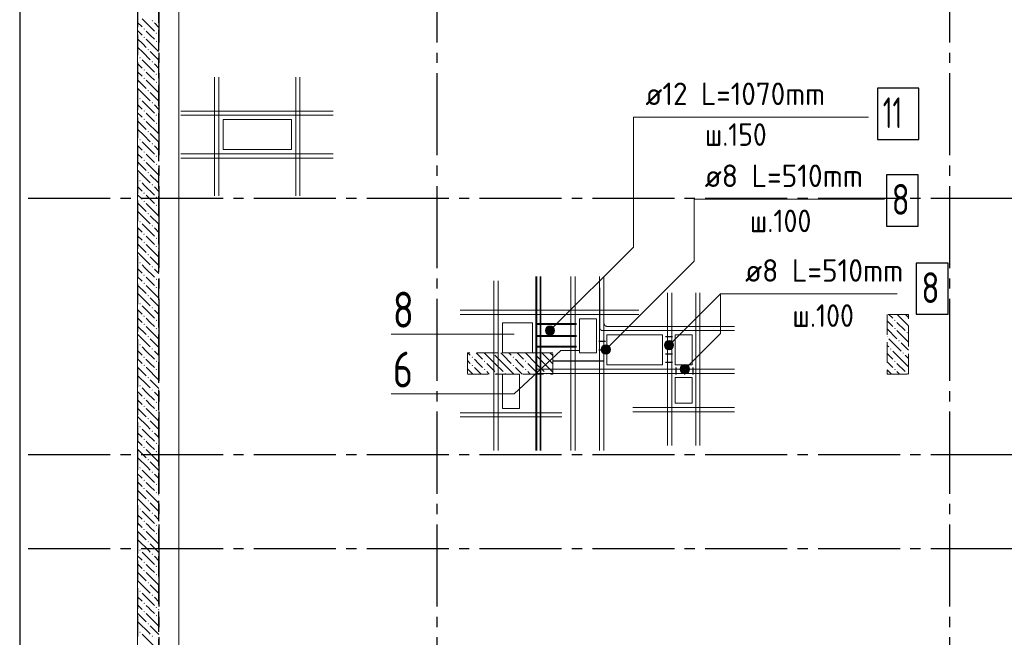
# Model space of a CAD drawing. Header units: millimetres. Extents: x 0 to 50400, y 0 to 35640.
# Tile 5 of 19: x 7636 to 19156, y 20124 to 27350. Entities that reach past the tile are written whole.
import ezdxf

# ---------------------------------------------------------------- set-up
doc = ezdxf.new("R2010")
doc.units = ezdxf.units.MM
doc.linetypes.add('______2', pattern=[324, 240, -84])
doc.linetypes.add('______5', pattern=[1320, 960, -120, 120, -120])
for name, color, linetype, lineweight in [('Standard', 7, 'Continuous', 25), ('ЖБ Перекрытие верхний уровень_1', 7, 'Continuous', 35), ('ЖБ Пилон', 7, 'Continuous', 35), ('ЖБ Стена верхний уровень', 7, 'Continuous', 35), ('Общий01', 7, 'Continuous', 13), ('Общий02', 7, 'Continuous', 18), ('Позиционная метка номер позиции', 7, 'Continuous', 13), ('Тени', 7, 'Continuous', 13)]:
    doc.layers.add(name, color=color, linetype=linetype, lineweight=lineweight)
doc.layers.add('Обрамление П-обр. равн.', color=7, linetype='Continuous', lineweight=25, true_color=0x5f1e0f)
doc.layers.add('Поперечное армирование AW фон', color=7, linetype='______2', lineweight=13, true_color=0xa0a0a0)
doc.layers.add('Оси', color=7, linetype='______5', true_color=0x656565)
doc.styles.add('ISOCPEUR', font='txt')

msp = doc.modelspace()

# ---------------------------------------------------------------- hatches: boundary and pattern name
at = {"layer": 'ЖБ Пилон', "linetype": 'Continuous', "lineweight": 18, "transparency": 33554687}
for points in [[(17868, 23833), (17876, 23841), (17883, 23833), (17876, 23825)], [(17868, 23737), (17876, 23745), (17883, 23737), (17876, 23730)], [(17785, 23644), (17787, 23641), (17785, 23639)], [(18012, 23689), (18020, 23697), (18027, 23689), (18020, 23681)], [(17820, 23497), (17828, 23505), (17835, 23497), (17828, 23490)], [(17916, 23593), (17924, 23601), (17931, 23593), (17924, 23585)], [(12924, 23401), (12932, 23409), (12939, 23401), (12932, 23393)], [(13164, 23449), (13167, 23452), (13176, 23452), (13179, 23449), (13172, 23441)], [(13404, 23401), (13412, 23409), (13419, 23401), (13412, 23393)], [(13644, 23449), (13647, 23452), (13656, 23452), (13659, 23449), (13652, 23441)], [(17964, 23449), (17972, 23457), (17979, 23449), (17972, 23441)], [(12924, 23305), (12932, 23313), (12939, 23305), (12932, 23297)], [(13068, 23353), (13076, 23361), (13083, 23353), (13076, 23345)], [(13404, 23305), (13412, 23313), (13419, 23305), (13412, 23297)], [(13548, 23353), (13556, 23361), (13563, 23353), (13556, 23345)], [(17868, 23353), (17876, 23361), (17883, 23353), (17876, 23345)], [(13068, 23257), (13076, 23265), (13083, 23257), (13076, 23250)], [(13212, 23209), (13220, 23217), (13227, 23209), (13220, 23202), (13219, 23202)], [(13308, 23209), (13316, 23217), (13323, 23209), (13316, 23202), (13315, 23202)], [(13548, 23257), (13556, 23265), (13563, 23257), (13556, 23250)], [(13692, 23209), (13700, 23217), (13707, 23209), (13700, 23202), (13699, 23202)], [(13788, 23209), (13796, 23217), (13803, 23209), (13796, 23202), (13795, 23202)], [(17868, 23257), (17876, 23265), (17883, 23257), (17876, 23250)], [(18012, 23209), (18020, 23217), (18027, 23209), (18020, 23202), (18019, 23202)]]:
    msp.add_hatch(color=7, dxfattribs=at).paths.add_polyline_path(points, flags=16)
at = {"layer": 'ЖБ Стена верхний уровень', "linetype": 'Continuous', "lineweight": 18, "transparency": 33554687}
for points in [[(9180, 27337), (9188, 27345), (9195, 27337), (9188, 27330)], [(9084, 27241), (9092, 27249), (9099, 27241), (9092, 27233)], [(9228, 27193), (9236, 27201), (9243, 27193), (9236, 27185)], [(9084, 27145), (9092, 27153), (9099, 27145), (9092, 27137)], [(9228, 27097), (9236, 27105), (9243, 27097), (9236, 27090)], [(9132, 27001), (9140, 27009), (9147, 27001), (9140, 26993)], [(9036, 26905), (9044, 26913), (9051, 26905), (9044, 26897)], [(9180, 26857), (9188, 26865), (9195, 26857), (9188, 26850)], [(9084, 26761), (9092, 26769), (9099, 26761), (9092, 26753)], [(9084, 26665), (9092, 26673), (9099, 26665), (9092, 26657)], [(9228, 26713), (9236, 26721), (9243, 26713), (9236, 26705)], [(9228, 26617), (9236, 26625), (9243, 26617), (9236, 26610)], [(9132, 26521), (9140, 26529), (9147, 26521), (9140, 26513)], [(9036, 26425), (9044, 26433), (9051, 26425), (9044, 26417)], [(9180, 26377), (9188, 26385), (9195, 26377), (9188, 26370)], [(9228, 26233), (9236, 26241), (9243, 26233), (9236, 26225)], [(9132, 26041), (9140, 26049), (9147, 26041), (9140, 26033)], [(9228, 26137), (9236, 26145), (9243, 26137), (9236, 26130)], [(9036, 25945), (9044, 25953), (9051, 25945), (9044, 25937)], [(9180, 25897), (9188, 25905), (9195, 25897), (9188, 25890)], [(9228, 25753), (9236, 25761), (9243, 25753), (9236, 25745)], [(9228, 25657), (9236, 25665), (9243, 25657), (9236, 25650)], [(9036, 25465), (9044, 25473), (9051, 25465), (9044, 25457)], [(9132, 25561), (9140, 25569), (9147, 25561), (9140, 25553)], [(9180, 25417), (9188, 25425), (9195, 25417), (9188, 25410)], [(9228, 25273), (9236, 25281), (9243, 25273), (9236, 25265)], [(9228, 25177), (9236, 25185), (9243, 25177), (9236, 25170)], [(9132, 25081), (9140, 25089), (9147, 25081), (9140, 25073)], [(9036, 24985), (9044, 24993), (9051, 24985), (9044, 24977)], [(9180, 24937), (9188, 24945), (9195, 24937), (9188, 24930)], [(9084, 24841), (9092, 24849), (9099, 24841), (9092, 24833)], [(9228, 24793), (9236, 24801), (9243, 24793), (9236, 24785)], [(9084, 24745), (9092, 24753), (9099, 24745), (9092, 24737)], [(9228, 24697), (9236, 24705), (9243, 24697), (9236, 24690)], [(9132, 24601), (9140, 24609), (9147, 24601), (9140, 24593)], [(9036, 24505), (9044, 24513), (9051, 24505), (9044, 24497)], [(9180, 24457), (9188, 24465), (9195, 24457), (9188, 24450)], [(9084, 24361), (9092, 24369), (9099, 24361), (9092, 24353)], [(9228, 24313), (9236, 24321), (9243, 24313), (9236, 24305)], [(9084, 24265), (9092, 24273), (9099, 24265), (9092, 24257)], [(9228, 24217), (9236, 24225), (9243, 24217), (9236, 24210)], [(9132, 24121), (9140, 24129), (9147, 24121), (9140, 24113)], [(9036, 24025), (9044, 24033), (9051, 24025), (9044, 24017)], [(9180, 23977), (9188, 23985), (9195, 23977), (9188, 23970)], [(9084, 23881), (9092, 23889), (9099, 23881), (9092, 23873)], [(9084, 23785), (9092, 23793), (9099, 23785), (9092, 23777)], [(9228, 23833), (9236, 23841), (9243, 23833), (9236, 23825)], [(9228, 23737), (9236, 23745), (9243, 23737), (9236, 23730)], [(9132, 23641), (9140, 23649), (9147, 23641), (9140, 23633)], [(9036, 23545), (9044, 23553), (9051, 23545), (9044, 23537)], [(9180, 23497), (9188, 23505), (9195, 23497), (9188, 23490)], [(9084, 23401), (9092, 23409), (9099, 23401), (9092, 23393)], [(9084, 23305), (9092, 23313), (9099, 23305), (9092, 23297)], [(9228, 23353), (9236, 23361), (9243, 23353), (9236, 23345)], [(9132, 23161), (9140, 23169), (9147, 23161), (9140, 23153)], [(9228, 23257), (9236, 23265), (9243, 23257), (9236, 23250)], [(9036, 23065), (9044, 23073), (9051, 23065), (9044, 23057)], [(9084, 22921), (9092, 22929), (9099, 22921), (9092, 22913)], [(9180, 23017), (9188, 23025), (9195, 23017), (9188, 23010)], [(9084, 22825), (9092, 22833), (9099, 22825), (9092, 22817)], [(9228, 22873), (9236, 22881), (9243, 22873), (9236, 22865)], [(9228, 22777), (9236, 22785), (9243, 22777), (9236, 22769)], [(9036, 22585), (9044, 22593), (9051, 22585), (9044, 22577)], [(9132, 22681), (9140, 22689), (9147, 22681), (9140, 22673)], [(9180, 22537), (9188, 22545), (9195, 22537), (9188, 22529)], [(9084, 22441), (9092, 22449), (9099, 22441), (9092, 22433)], [(9084, 22345), (9092, 22353), (9099, 22345), (9092, 22337)], [(9228, 22393), (9236, 22401), (9243, 22393), (9236, 22385)], [(9228, 22297), (9236, 22305), (9243, 22297), (9236, 22289)], [(9132, 22201), (9140, 22209), (9147, 22201), (9140, 22193)], [(9036, 22105), (9044, 22113), (9051, 22105), (9044, 22097)], [(9180, 22057), (9188, 22065), (9195, 22057), (9188, 22049)], [(9084, 21961), (9092, 21969), (9099, 21961), (9092, 21953)], [(9228, 21913), (9236, 21921), (9243, 21913), (9236, 21905)], [(9084, 21865), (9092, 21873), (9099, 21865), (9092, 21857)], [(9228, 21817), (9236, 21825), (9243, 21817), (9236, 21809)], [(9036, 21625), (9044, 21633), (9051, 21625), (9044, 21617)], [(9180, 21577), (9188, 21585), (9195, 21577), (9188, 21569)], [(9084, 21481), (9092, 21489), (9099, 21481), (9092, 21473)], [(9228, 21433), (9236, 21441), (9243, 21433), (9236, 21425)], [(9084, 21385), (9092, 21393), (9099, 21385), (9092, 21377)], [(9228, 21337), (9236, 21345), (9243, 21337), (9236, 21329)], [(9036, 21145), (9044, 21153), (9051, 21145), (9044, 21137)], [(9180, 21097), (9188, 21105), (9195, 21097), (9188, 21089)], [(9084, 21001), (9092, 21009), (9099, 21001), (9092, 20993)], [(9084, 20905), (9092, 20913), (9099, 20905), (9092, 20897)], [(9228, 20953), (9236, 20961), (9243, 20953), (9236, 20945)], [(9228, 20857), (9236, 20865), (9243, 20857), (9236, 20849)], [(9036, 20665), (9044, 20673), (9051, 20665), (9044, 20657)], [(9180, 20617), (9188, 20625), (9195, 20617), (9188, 20609)], [(9084, 20521), (9092, 20529), (9099, 20521), (9092, 20514)], [(9084, 20425), (9092, 20433), (9099, 20425), (9092, 20417)], [(9228, 20473), (9236, 20481), (9243, 20473), (9236, 20465)], [(9132, 20281), (9140, 20289), (9147, 20281), (9140, 20274)], [(9228, 20377), (9236, 20385), (9243, 20377), (9236, 20369)], [(9036, 20185), (9044, 20193), (9051, 20185), (9044, 20177)], [(9180, 20137), (9188, 20145), (9195, 20137), (9188, 20129)]]:
    msp.add_hatch(color=7, dxfattribs=at).paths.add_polyline_path(points, flags=16)
h = msp.add_hatch(color=7, dxfattribs=at)
h.paths.add_polyline_path([(9084, 26282), (9084, 26281), (9092, 26273), (9099, 26281), (9092, 26289)])
h.paths.add_polyline_path([(9084, 26282), (9084, 26281), (9084, 26281)], flags=16)
h = msp.add_hatch(color=7, dxfattribs=at)
h.paths.add_polyline_path([(9085, 26187), (9085, 26184), (9092, 26177), (9099, 26185), (9092, 26193)])
h.paths.add_polyline_path([(9085, 26187), (9085, 26184), (9084, 26185)], flags=16)
h = msp.add_hatch(color=7, dxfattribs=at)
h.paths.add_polyline_path([(9089, 25807), (9090, 25796), (9092, 25793), (9099, 25801), (9092, 25809)])
h.paths.add_polyline_path([(9089, 25807), (9090, 25796), (9084, 25801)], flags=16)
h = msp.add_hatch(color=7, dxfattribs=at)
h.paths.add_polyline_path([(9090, 25712), (9091, 25698), (9092, 25697), (9099, 25705), (9092, 25713)])
h.paths.add_polyline_path([(9090, 25712), (9091, 25698), (9084, 25705)], flags=16)
h = msp.add_hatch(color=7, dxfattribs=at)
h.paths.add_polyline_path([(9095, 25326), (9084, 25321), (9092, 25329)], flags=16)
h.paths.add_polyline_path([(9095, 25326), (9095, 25317), (9099, 25321)])
h.paths.add_polyline_path([(9095, 25326), (9095, 25317), (9092, 25313), (9084, 25321)], flags=16)
h = msp.add_hatch(color=7, dxfattribs=at)
h.paths.add_polyline_path([(9096, 25229), (9084, 25225), (9092, 25233)], flags=16)
h.paths.add_polyline_path([(9096, 25229), (9096, 25222), (9099, 25225)])
h.paths.add_polyline_path([(9096, 25229), (9096, 25222), (9092, 25217), (9084, 25225)], flags=16)
h = msp.add_hatch(color=7, dxfattribs=at)
h.paths.add_polyline_path([(9136, 21725), (9136, 21717), (9140, 21713), (9147, 21721), (9140, 21729)])
h.paths.add_polyline_path([(9136, 21725), (9136, 21717), (9132, 21721)], flags=16)
h = msp.add_hatch(color=7, dxfattribs=at)
h.paths.add_polyline_path([(9141, 21248), (9132, 21241), (9140, 21249)], flags=16)
h.paths.add_polyline_path([(9141, 21248), (9141, 21235), (9147, 21241)])
h.paths.add_polyline_path([(9141, 21248), (9141, 21235), (9140, 21233), (9132, 21241)], flags=16)
h = msp.add_hatch(color=7, dxfattribs=at)
h.paths.add_polyline_path([(9147, 20762), (9132, 20761), (9140, 20769)], flags=16)
h.paths.add_polyline_path([(9147, 20762), (9147, 20761), (9147, 20761)])
h.paths.add_polyline_path([(9147, 20762), (9147, 20761), (9140, 20753), (9132, 20761)], flags=16)
at = {"layer": 'Позиционная метка номер позиции', "linetype": 'Continuous', "lineweight": 13, "transparency": 33554687}
for points in [[(13788, 23728), (13878, 23676), (13802, 23753)], [(13802, 23753), (13892, 23701), (13827, 23766)], [(13802, 23753), (13878, 23676), (13892, 23701)], [(13827, 23766), (13892, 23701), (13892, 23728)], [(13827, 23766), (13892, 23728), (13854, 23766)], [(13854, 23766), (13892, 23728), (13878, 23753)], [(13788, 23701), (13854, 23662), (13788, 23728)], [(13788, 23728), (13854, 23662), (13878, 23676)], [(13827, 23662), (13788, 23701), (13802, 23676)], [(13788, 23701), (13827, 23662), (13854, 23662)], [(14441, 23505), (14531, 23453), (14455, 23529)], [(14441, 23478), (14507, 23439), (14441, 23505)], [(14441, 23505), (14507, 23439), (14531, 23453)], [(14455, 23529), (14545, 23478), (14479, 23543)], [(14455, 23529), (14531, 23453), (14545, 23478)], [(14479, 23543), (14545, 23478), (14545, 23505)], [(14479, 23543), (14545, 23505), (14507, 23543)], [(14507, 23543), (14545, 23505), (14531, 23529)], [(15181, 23556), (15271, 23504), (15195, 23581)], [(15181, 23529), (15247, 23490), (15181, 23556)], [(15181, 23556), (15247, 23490), (15271, 23504)], [(15219, 23490), (15181, 23529), (15195, 23504)], [(15181, 23529), (15219, 23490), (15247, 23490)], [(15195, 23581), (15285, 23529), (15219, 23594)], [(15195, 23581), (15271, 23504), (15285, 23529)], [(15219, 23594), (15285, 23529), (15285, 23556)], [(15219, 23594), (15285, 23556), (15247, 23594)], [(15247, 23594), (15285, 23556), (15271, 23581)], [(14479, 23439), (14441, 23478), (14455, 23453)], [(14441, 23478), (14479, 23439), (14507, 23439)], [(15365, 23276), (15456, 23224), (15379, 23300)], [(15365, 23249), (15431, 23210), (15365, 23276)], [(15365, 23276), (15431, 23210), (15456, 23224)], [(15379, 23300), (15469, 23249), (15404, 23314)], [(15379, 23300), (15456, 23224), (15469, 23249)], [(15404, 23314), (15469, 23249), (15469, 23276)], [(15404, 23314), (15469, 23276), (15431, 23314)], [(15431, 23314), (15469, 23276), (15456, 23300)], [(15404, 23210), (15365, 23249), (15379, 23224)], [(15365, 23249), (15404, 23210), (15431, 23210)]]:
    msp.add_hatch(color=7, dxfattribs=at).paths.add_polyline_path(points)

# ---------------------------------------------------------------- linework, layer by layer
at = {"layer": 'Standard', "color": 254, "linetype": 'Continuous', "lineweight": -3, "true_color": 0xc4c4ff, "transparency": 33554687}
msp.add_lwpolyline([(7636, 10212), (40365, 10212), (40365, 32712), (7636, 32712), (7636, 10212)], dxfattribs=at)
at = {"layer": 'Standard', "color": 7, "linetype": 'Continuous', "lineweight": 13, "transparency": 33554687}
for points in [[(13422, 23671), (13168, 23671), (11981, 23671)], [(11981, 22971), (13422, 22971), (13966, 23478)], [(11981, 22971), (13422, 22971), (13966, 23478), (14185, 23478)], [(13422, 22971), (13168, 22971), (11981, 22971)]]:
    msp.add_lwpolyline(points, dxfattribs=at)
at = {"layer": 'ЖБ Перекрытие верхний уровень_1', "color": 7, "linetype": 'Continuous', "lineweight": 18, "transparency": 33554687}
for p, q in [((9015, 32612), (9015, 13662)), ((10815, 26182), (10015, 26182)), ((10015, 26182), (10015, 25832)), ((10815, 25832), (10815, 26182)), ((10015, 25832), (10815, 25832)), ((14185, 23852), (14185, 23452)), ((14385, 23852), (14185, 23852)), ((14385, 23452), (14385, 23852)), ((13635, 23802), (13285, 23802)), ((13285, 23802), (13285, 23452)), ((13635, 23452), (13635, 23802)), ((15155, 23662), (14505, 23662)), ((14505, 23662), (14505, 23312)), ((15155, 23312), (15155, 23662)), ((15305, 23662), (15305, 23312)), ((15505, 23662), (15305, 23662)), ((15505, 23312), (15505, 23662)), ((13285, 23452), (13635, 23452)), ((14185, 23452), (14385, 23452)), ((14505, 23312), (15155, 23312)), ((15305, 23312), (15505, 23312)), ((13285, 23202), (13285, 22802)), ((13485, 23202), (13285, 23202)), ((13485, 22802), (13485, 23202)), ((15305, 23162), (15305, 22862)), ((15505, 23162), (15305, 23162)), ((15505, 22862), (15505, 23162)), ((15305, 22862), (15505, 22862)), ((13285, 22802), (13485, 22802))]:
    msp.add_line(p, q, dxfattribs=at)
at = {"layer": 'ЖБ Пилон', "color": 253, "linetype": '______2', "lineweight": 13, "true_color": 0xa0a0a0, "transparency": 33554687}
for p, q in [((18035, 23902), (17785, 23902)), ((17785, 23902), (17785, 23202)), ((18035, 23202), (18035, 23902)), ((13875, 23452), (12875, 23452)), ((12875, 23452), (12875, 23202)), ((13875, 23202), (13875, 23452)), ((12875, 23202), (13875, 23202)), ((17785, 23202), (18035, 23202))]:
    msp.add_line(p, q, dxfattribs=at)
at = {"layer": 'ЖБ Пилон', "color": 9, "linetype": 'Continuous', "lineweight": 18, "true_color": 0xc7c7c7, "transparency": 33554687}
for p, q in [((17806, 23902), (17852, 23857)), ((17996, 23809), (17903, 23902)), ((17998, 23902), (18035, 23866)), ((17804, 23809), (17785, 23828)), ((17785, 23732), (17900, 23617)), ((17852, 23761), (17804, 23809)), ((17900, 23809), (17996, 23713)), ((17996, 23809), (18035, 23770)), ((17804, 23617), (17948, 23473)), ((17900, 23713), (18035, 23578)), ((17785, 23540), (17804, 23521)), ((18035, 23482), (17948, 23569)), ((12880, 23452), (12908, 23425)), ((12976, 23452), (13052, 23377)), ((13196, 23329), (13072, 23452)), ((13196, 23425), (13292, 23329)), ((13292, 23425), (13264, 23452)), ((13292, 23425), (13388, 23329)), ((13360, 23452), (13388, 23425)), ((13456, 23452), (13532, 23377)), ((13676, 23329), (13552, 23452)), ((13676, 23425), (13772, 23329)), ((13772, 23425), (13744, 23452)), ((13772, 23425), (13868, 23329)), ((13840, 23452), (13868, 23425)), ((17785, 23444), (17852, 23377)), ((17996, 23329), (17852, 23473)), ((17996, 23425), (18035, 23386)), ((12875, 23362), (12908, 23329)), ((13004, 23329), (12956, 23377)), ((12956, 23281), (13034, 23202)), ((13052, 23281), (13004, 23329)), ((13100, 23329), (13196, 23233)), ((13196, 23329), (13292, 23233)), ((13292, 23329), (13418, 23202)), ((13484, 23329), (13436, 23377)), ((13436, 23281), (13514, 23202)), ((13532, 23281), (13484, 23329)), ((13580, 23329), (13676, 23233)), ((13676, 23329), (13772, 23233)), ((13772, 23329), (13875, 23226)), ((17804, 23329), (17785, 23348)), ((17852, 23281), (17804, 23329)), ((17900, 23329), (17996, 23233)), ((17996, 23329), (18035, 23290)), ((12875, 23266), (12938, 23202)), ((13100, 23233), (13130, 23202)), ((13580, 23233), (13610, 23202)), ((17785, 23252), (17834, 23202)), ((17900, 23233), (17930, 23202))]:
    msp.add_line(p, q, dxfattribs=at)
at = {"layer": 'ЖБ Стена верхний уровень', "color": 251, "linetype": '______2', "lineweight": -3, "true_color": 0x656565, "transparency": 33554687}
for p, q in [((9015, 32362), (9015, 20062)), ((9265, 19862), (9265, 32362))]:
    msp.add_line(p, q, dxfattribs=at)
at = {"layer": 'ЖБ Стена верхний уровень', "color": 9, "linetype": 'Continuous', "lineweight": 18, "true_color": 0xc7c7c7, "transparency": 33554687}
for p, q in [((9015, 27318), (9068, 27265)), ((9265, 27260), (9212, 27313)), ((9015, 27222), (9068, 27169)), ((9164, 27169), (9116, 27217)), ((9116, 27121), (9260, 26977)), ((9212, 27121), (9164, 27169)), ((9260, 27169), (9265, 27164)), ((9260, 27073), (9265, 27068)), ((9164, 26977), (9265, 26876)), ((9020, 26929), (9015, 26934)), ((9015, 26838), (9068, 26785)), ((9015, 26742), (9068, 26689)), ((9164, 26689), (9116, 26737)), ((9265, 26780), (9212, 26833)), ((9116, 26641), (9260, 26497)), ((9212, 26641), (9164, 26689)), ((9260, 26689), (9265, 26684)), ((9164, 26497), (9265, 26396)), ((9260, 26593), (9265, 26588)), ((9020, 26449), (9015, 26454)), ((9015, 26358), (9068, 26305)), ((9265, 26300), (9212, 26353)), ((9015, 26262), (9068, 26209)), ((9164, 26209), (9116, 26257)), ((9116, 26161), (9260, 26017)), ((9212, 26161), (9164, 26209)), ((9260, 26209), (9265, 26204)), ((9260, 26113), (9265, 26108)), ((9020, 25969), (9015, 25974)), ((9164, 26017), (9265, 25916)), ((9015, 25878), (9068, 25825)), ((9265, 25820), (9212, 25873)), ((9015, 25782), (9068, 25729)), ((9164, 25729), (9116, 25777)), ((9212, 25681), (9164, 25729)), ((9260, 25729), (9265, 25724)), ((9116, 25681), (9260, 25537)), ((9260, 25633), (9265, 25628)), ((9020, 25489), (9015, 25494)), ((9164, 25537), (9265, 25436)), ((9015, 25398), (9068, 25345)), ((9265, 25340), (9212, 25393)), ((9015, 25302), (9068, 25249)), ((9164, 25249), (9116, 25297)), ((9212, 25201), (9164, 25249)), ((9260, 25249), (9265, 25244)), ((9116, 25201), (9260, 25057)), ((9260, 25153), (9265, 25148)), ((9020, 25009), (9015, 25014)), ((9164, 25057), (9265, 24956)), ((9015, 24918), (9068, 24865)), ((9265, 24860), (9212, 24913)), ((9015, 24822), (9068, 24769)), ((9164, 24769), (9116, 24817)), ((9212, 24721), (9164, 24769)), ((9260, 24769), (9265, 24764)), ((9116, 24721), (9260, 24577)), ((9260, 24673), (9265, 24668)), ((9164, 24577), (9265, 24476)), ((9020, 24529), (9015, 24534)), ((9015, 24438), (9068, 24385)), ((9265, 24380), (9212, 24433)), ((9015, 24342), (9068, 24289)), ((9164, 24289), (9116, 24337)), ((9116, 24241), (9260, 24097)), ((9212, 24241), (9164, 24289)), ((9260, 24289), (9265, 24284)), ((9260, 24193), (9265, 24188)), ((9164, 24097), (9265, 23996)), ((9020, 24049), (9015, 24054)), ((9015, 23958), (9068, 23905)), ((9015, 23862), (9068, 23809)), ((9164, 23809), (9116, 23857)), ((9265, 23900), (9212, 23953)), ((9116, 23761), (9260, 23617)), ((9212, 23761), (9164, 23809)), ((9260, 23809), (9265, 23804)), ((9164, 23617), (9265, 23516)), ((9260, 23713), (9265, 23708)), ((9020, 23569), (9015, 23574)), ((9015, 23478), (9068, 23425)), ((9265, 23420), (9212, 23473)), ((9015, 23382), (9068, 23329)), ((9015, 23286), (9116, 23185)), ((9212, 23281), (9164, 23329)), ((9260, 23329), (9265, 23324)), ((9260, 23233), (9265, 23228)), ((9020, 23089), (9015, 23094)), ((9164, 23137), (9265, 23036)), ((9015, 22998), (9068, 22945)), ((9265, 22940), (9212, 22993)), ((9015, 22902), (9068, 22849)), ((9212, 22801), (9164, 22849)), ((9260, 22849), (9265, 22844)), ((9015, 22806), (9116, 22705)), ((9260, 22753), (9265, 22748)), ((9020, 22609), (9015, 22614)), ((9164, 22657), (9265, 22556)), ((9015, 22518), (9068, 22465)), ((9265, 22460), (9212, 22513)), ((9015, 22422), (9068, 22369)), ((9212, 22321), (9164, 22369)), ((9260, 22369), (9265, 22364)), ((9015, 22326), (9116, 22225)), ((9260, 22273), (9265, 22268)), ((9020, 22129), (9015, 22134)), ((9164, 22177), (9265, 22076)), ((9015, 22038), (9068, 21985)), ((9265, 21980), (9212, 22033)), ((9015, 21942), (9068, 21889)), ((9212, 21841), (9164, 21889)), ((9260, 21889), (9265, 21884)), ((9015, 21846), (9116, 21745)), ((9260, 21793), (9265, 21788)), ((9164, 21697), (9265, 21596)), ((9020, 21649), (9015, 21654)), ((9015, 21558), (9068, 21505)), ((9265, 21500), (9212, 21553)), ((9015, 21462), (9068, 21409)), ((9015, 21366), (9116, 21265)), ((9212, 21361), (9164, 21409)), ((9260, 21409), (9265, 21404)), ((9260, 21313), (9265, 21308)), ((9164, 21217), (9265, 21116)), ((9020, 21169), (9015, 21174)), ((9015, 21078), (9068, 21025)), ((9015, 20982), (9068, 20929)), ((9265, 21020), (9212, 21073)), ((9015, 20886), (9116, 20785)), ((9212, 20881), (9164, 20929)), ((9260, 20929), (9265, 20924)), ((9164, 20737), (9265, 20636)), ((9260, 20833), (9265, 20828)), ((9020, 20689), (9015, 20694)), ((9015, 20598), (9068, 20545)), ((9265, 20540), (9212, 20593)), ((9015, 20502), (9068, 20449)), ((9015, 20406), (9116, 20305)), ((9212, 20401), (9164, 20449)), ((9260, 20449), (9265, 20444)), ((9260, 20353), (9265, 20348)), ((9020, 20209), (9015, 20214)), ((9164, 20257), (9265, 20156))]:
    msp.add_line(p, q, dxfattribs=at)
for points in [[(9068, 27361), (9072, 27357), (9072, 27357), (9212, 27217)], [(9015, 27126), (9075, 27066), (9075, 27066), (9116, 27025)], [(9020, 27025), (9076, 26969), (9076, 26969), (9164, 26881)], [(9068, 26881), (9077, 26872), (9077, 26872), (9212, 26737)], [(9015, 26646), (9081, 26580), (9081, 26580), (9116, 26545)], [(9020, 26545), (9082, 26483), (9082, 26483), (9164, 26401)], [(9068, 26401), (9083, 26386), (9083, 26386), (9212, 26257)], [(9015, 26166), (9086, 26095), (9086, 26095), (9116, 26065)], [(9020, 26065), (9087, 25998), (9087, 25998), (9164, 25921)], [(9068, 25921), (9088, 25901), (9088, 25901), (9212, 25777)], [(9015, 25686), (9092, 25609), (9092, 25609), (9116, 25585)], [(9020, 25585), (9093, 25512), (9093, 25512), (9164, 25441)], [(9068, 25441), (9094, 25415), (9094, 25415), (9212, 25297)], [(9015, 25206), (9097, 25124), (9097, 25124), (9116, 25105)], [(9020, 25105), (9098, 25027), (9098, 25027), (9164, 24961)], [(9068, 24961), (9099, 24930), (9099, 24930), (9212, 24817)], [(9015, 24726), (9103, 24638), (9103, 24638), (9116, 24625)], [(9020, 24625), (9104, 24541), (9104, 24541), (9164, 24481)], [(9068, 24481), (9105, 24444), (9105, 24444), (9212, 24337)], [(9015, 24246), (9108, 24153), (9108, 24153), (9116, 24145)], [(9020, 24145), (9109, 24056), (9109, 24056), (9164, 24001)], [(9068, 24001), (9110, 23958), (9110, 23958), (9212, 23857)], [(9015, 23766), (9114, 23667), (9114, 23667), (9116, 23665)], [(9020, 23665), (9115, 23570), (9115, 23570), (9164, 23521)], [(9068, 23521), (9116, 23473), (9116, 23473), (9212, 23377)], [(9164, 23329), (9117, 23376), (9117, 23376), (9116, 23377)], [(9116, 23281), (9118, 23279), (9118, 23279), (9260, 23137)], [(9020, 23185), (9120, 23085), (9120, 23085), (9164, 23041)], [(9068, 23041), (9121, 22987), (9121, 22987), (9212, 22897)], [(9164, 22849), (9122, 22890), (9122, 22890), (9116, 22897)], [(9020, 22705), (9126, 22599), (9126, 22599), (9164, 22561)], [(9116, 22801), (9124, 22793), (9124, 22793), (9260, 22657)], [(9068, 22561), (9127, 22502), (9127, 22502), (9212, 22417)], [(9164, 22369), (9128, 22405), (9128, 22405), (9116, 22417)], [(9116, 22321), (9129, 22308), (9129, 22308), (9260, 22177)], [(9020, 22225), (9131, 22114), (9131, 22114), (9164, 22081)], [(9068, 22081), (9132, 22016), (9132, 22016), (9212, 21937)], [(9164, 21889), (9133, 21919), (9133, 21919), (9116, 21937)], [(9116, 21841), (9135, 21822), (9135, 21822), (9260, 21697)], [(9020, 21745), (9137, 21628), (9137, 21628), (9164, 21601)], [(9068, 21601), (9138, 21531), (9138, 21531), (9212, 21457)], [(9164, 21409), (9139, 21434), (9139, 21434), (9116, 21457)], [(9116, 21361), (9140, 21337), (9140, 21337), (9260, 21217)], [(9020, 21265), (9142, 21143), (9142, 21143), (9164, 21121)], [(9068, 21121), (9143, 21045), (9143, 21045), (9212, 20977)], [(9164, 20929), (9145, 20948), (9145, 20948), (9116, 20977)], [(9116, 20881), (9146, 20851), (9146, 20851), (9260, 20737)], [(9020, 20785), (9148, 20657), (9148, 20657), (9164, 20641)], [(9068, 20641), (9149, 20560), (9149, 20560), (9212, 20497)], [(9164, 20449), (9150, 20463), (9150, 20463), (9116, 20497)], [(9116, 20401), (9151, 20366), (9151, 20366), (9260, 20257)], [(9020, 20305), (9153, 20172), (9153, 20172), (9164, 20161)], [(9068, 20161), (9154, 20074), (9154, 20074), (9212, 20017)]]:
    msp.add_lwpolyline(points, dxfattribs=at)
at = {"layer": 'Обрамление П-обр. равн.', "color": 7, "linetype": 'Continuous', "lineweight": 25, "transparency": 33554687}
for p, q in [((14149, 23783), (13670, 23783)), ((13671, 23795), (14150, 23795)), ((14149, 23642), (13670, 23642)), ((13671, 23654), (14150, 23654)), ((14149, 23517), (13670, 23517)), ((13671, 23529), (14150, 23529)), ((14469, 23353), (13869, 23353))]:
    msp.add_line(p, q, dxfattribs=at)
msp.add_lwpolyline([(17674, 25950), (18154, 25950), (18154, 26550), (17674, 26550), (17674, 25950)], dxfattribs=at)
at = {"layer": 'Общий02', "color": 251, "linetype": 'Continuous', "lineweight": 13, "true_color": 0x494949, "transparency": 33554687}
msp.add_lwpolyline([(14256, 13962), (9497, 13962), (9497, 32547)], dxfattribs=at)
at = {"layer": 'Оси', "color": 8, "linetype": '______5', "lineweight": -3, "transparency": 33554687}
for p, q in [((9265, 33324), (9265, 8909)), ((12515, 33324), (12515, 8909)), ((18515, 33324), (18515, 8909)), ((7736, 25262), (42963, 25262)), ((7736, 22262), (42963, 22262)), ((7736, 21162), (42963, 21162))]:
    msp.add_line(p, q, dxfattribs=at)
at = {"layer": 'Позиционная метка номер позиции', "color": 7, "linetype": 'Continuous', "lineweight": 13, "transparency": 33554687}
for p, q in [((13802, 23753), (13802, 23753)), ((13878, 23753), (13878, 23753)), ((13802, 23676), (13802, 23676)), ((13878, 23676), (13878, 23676)), ((14455, 23529), (14455, 23529)), ((14531, 23529), (14531, 23529)), ((15195, 23581), (15195, 23581)), ((15195, 23504), (15195, 23504)), ((15271, 23581), (15271, 23581)), ((15271, 23504), (15271, 23504)), ((14455, 23453), (14455, 23453)), ((14531, 23453), (14531, 23453)), ((15379, 23300), (15379, 23300)), ((15456, 23300), (15456, 23300)), ((15379, 23224), (15379, 23224)), ((15456, 23224), (15456, 23224))]:
    msp.add_line(p, q, dxfattribs=at)
for points in [[(13840, 23714), (14816, 24690), (14816, 26210), (17566, 26210)], [(14493, 23491), (15526, 24524), (15526, 25251), (17755, 25251)], [(15233, 23542), (15834, 24143), (17903, 24143)], [(15417, 23262), (15834, 23679), (15834, 24143)]]:
    msp.add_lwpolyline(points, dxfattribs=at)
for centre in [(13840, 23714), (14493, 23491), (15233, 23542), (15417, 23262)]:
    msp.add_circle(centre, 54, dxfattribs=at)
at = {"layer": 'Поперечное армирование AW фон', "color": 7, "linetype": 'Continuous', "lineweight": 25, "transparency": 33554687}
for p, q in [((15193, 23642), (15272, 23642)), ((14410, 23587), (14489, 23587)), ((15193, 23542), (15272, 23542)), ((14410, 23487), (14489, 23487)), ((15193, 23442), (15272, 23442)), ((15193, 23342), (15272, 23342)), ((15317, 23200), (15317, 23279)), ((15417, 23200), (15417, 23279)), ((15517, 23200), (15517, 23279))]:
    msp.add_line(p, q, dxfattribs=at)
for points in [[(17777, 24936), (18149, 24936), (18149, 25536), (17777, 25536), (17777, 24936)], [(18126, 23903), (18498, 23903), (18498, 24503), (18126, 24503), (18126, 23903)]]:
    msp.add_lwpolyline(points, dxfattribs=at)
at = {"layer": 'Тени', "color": 7, "linetype": 'Continuous', "lineweight": 13, "transparency": 33554687}
for p, q in [((9915, 25288), (9915, 26676)), ((9915, 25288), (9915, 26676)), ((9965, 25288), (9965, 26676)), ((9965, 25288), (9965, 26676)), ((10865, 25288), (10865, 26676)), ((10865, 25288), (10865, 26676)), ((10915, 25288), (10915, 26676)), ((10915, 25288), (10915, 26676)), ((9521, 26282), (11303, 26282)), ((9521, 26282), (11303, 26282)), ((9521, 26232), (11303, 26232)), ((9521, 26232), (11303, 26232)), ((9521, 25782), (11303, 25782)), ((9521, 25782), (11303, 25782)), ((9521, 25732), (11303, 25732)), ((9521, 25732), (11303, 25732)), ((13675, 22308), (13675, 24346)), ((13685, 22308), (13685, 24346)), ((13725, 22308), (13725, 24346)), ((13735, 22308), (13735, 24346)), ((14085, 22308), (14085, 24346)), ((14085, 22308), (14085, 24346)), ((14135, 22308), (14135, 24346)), ((14135, 22308), (14135, 24346)), ((14420, 22308), (14420, 24346)), ((14420, 22308), (14420, 24346)), ((14470, 22308), (14470, 24346)), ((14470, 22308), (14470, 24346)), ((13185, 22308), (13185, 24296)), ((13185, 22308), (13185, 24296)), ((13235, 22308), (13235, 24296)), ((13235, 22308), (13235, 24296)), ((15215, 22368), (15215, 24156)), ((15215, 22368), (15215, 24156)), ((15265, 22368), (15265, 24156)), ((15265, 22368), (15265, 24156)), ((15545, 22368), (15545, 24156)), ((15545, 22368), (15545, 24156)), ((15595, 22368), (15595, 24156)), ((15595, 22368), (15595, 24156)), ((12791, 23952), (14879, 23952)), ((12791, 23952), (14879, 23952)), ((12791, 23902), (14879, 23902)), ((12791, 23902), (14879, 23902)), ((13690, 23262), (15998, 23262)), ((13691, 23262), (15999, 23262)), ((13691, 23212), (15999, 23212)), ((13691, 23212), (15999, 23212)), ((14811, 22812), (15999, 22812)), ((14811, 22812), (15999, 22812)), ((12791, 22752), (13979, 22752)), ((12791, 22752), (13979, 22752)), ((12791, 22702), (13979, 22702)), ((12791, 22702), (13979, 22702)), ((14811, 22762), (15999, 22762)), ((14811, 22762), (15999, 22762))]:
    msp.add_line(p, q, dxfattribs=at)
for points in [[(15999, 23712), (14457, 23712), (14450, 23713), (14444, 23715), (14438, 23719), (14433, 23723), (14429, 23728), (14425, 23734), (14423, 23740), (14422, 23747), (14422, 24212)], [(15999, 23712), (14457, 23712), (14450, 23713), (14444, 23715), (14438, 23719), (14433, 23723), (14429, 23728), (14425, 23734), (14423, 23740), (14422, 23747), (14422, 24212)], [(15999, 23762), (14507, 23762), (14500, 23763), (14494, 23765), (14488, 23769), (14483, 23773), (14479, 23778), (14475, 23784), (14473, 23790), (14472, 23797), (14472, 24262)], [(15999, 23762), (14507, 23762), (14500, 23763), (14494, 23765), (14488, 23769), (14483, 23773), (14479, 23778), (14475, 23784), (14473, 23790), (14472, 23797), (14472, 24262)]]:
    msp.add_lwpolyline(points, dxfattribs=at)

# ---------------------------------------------------------------- texts
at = {"layer": 'Обрамление П-обр. равн.', "color": 7, "linetype": 'Continuous', "lineweight": 13, "transparency": 33554687, "attachment_point": 7, "style": 'ISOCPEUR'}
for s, insert, char_height, width in [('\\W0.94;ø12 L=1070mm ', (14957, 26351), 264, 2525.26), ('\\W0.63;11', (17734, 26082), 360, 472.5)]:
    msp.add_mtext(s, dxfattribs=dict(at, insert=insert, char_height=char_height, width=width))
at = {"layer": 'Общий01', "color": 7, "linetype": 'Continuous', "lineweight": 35, "transparency": 33554687, "char_height": 420, "width": 456.97, "attachment_point": 7, "style": 'ISOCPEUR'}
for s, insert in [('\\W0.78;8', (12001, 23747)), ('\\W0.78;6', (12001, 23047))]:
    msp.add_mtext(s, dxfattribs=dict(at, insert=insert))
at = {"layer": 'Позиционная метка номер позиции', "color": 7, "linetype": 'Continuous', "lineweight": 25, "transparency": 33554687, "insert": (15653, 25874), "char_height": 264, "width": 934.83, "attachment_point": 7, "style": 'ISOCPEUR'}
msp.add_mtext('\\W0.89;ш.150', dxfattribs=at)
at = {"layer": 'Поперечное армирование AW фон', "color": 7, "linetype": 'Continuous', "lineweight": 13, "transparency": 33554687, "attachment_point": 7, "style": 'ISOCPEUR'}
for s, insert, char_height, width in [('\\W0.95;ø8 L=510mm ', (15650, 25392), 264, 2210.41), ('\\W0.78;8', (17837, 25068), 360, 391.7), ('\\W0.90;ш.100 ', (16178, 24864), 264, 1095.49), ('\\W0.95;ø8 L=510mm ', (16122, 24284), 264, 2210.41), ('\\W0.78;8', (18186, 24035), 360, 391.69), ('\\W0.90;ш.100 ', (16676, 23756), 264, 1095.49)]:
    msp.add_mtext(s, dxfattribs=dict(at, insert=insert, char_height=char_height, width=width))

doc.saveas('drawing.dxf')
